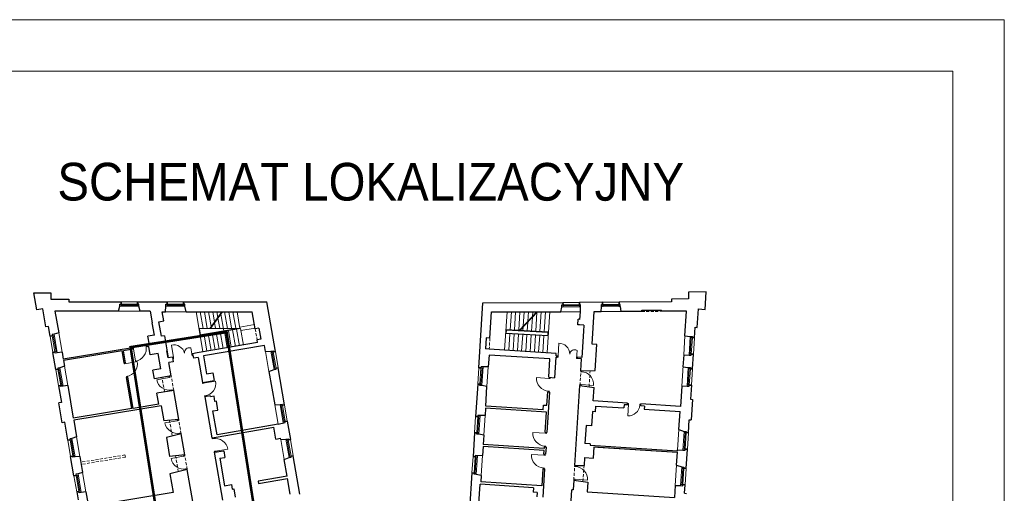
# Model space of a CAD drawing. Header units: millimetres. Extents: x 6904000 to 7075021, y 297772 to 407623.
# Tile 61 of 91: x 7027749 to 7031101, y 325859 to 327472. Entities that reach past the tile are written whole.
import ezdxf

# ---------------------------------------------------------------- set-up
doc = ezdxf.new("R2010")
doc.units = ezdxf.units.MM
doc.linetypes.add('MCS - 2 piętro - koncepcja (2026.04.17)_do wysłania$0$DASHED', pattern=[19.05, 12.7, -6.35])
for name, color, linetype, lineweight in [('MCS - 2 piętro - koncepcja (2026.04.17)_do wysłania$0$Drzwi i okna', 8, 'Continuous', 9), ('MCS - 2 piętro - koncepcja (2026.04.17)_do wysłania$0$Opis', 8, 'Continuous', 9), ('MCS - 2 piętro - koncepcja (2026.04.17)_do wysłania$0$Przekrojowa', 8, 'Continuous', 25), ('MCS - 2 piętro - koncepcja (2026.04.17)_do wysłania$0$Ramka', 8, 'Continuous', 9), ('MCS - 2 piętro - koncepcja (2026.04.17)_do wysłania$0$S3_obrys zakresu', 8, 'Continuous', 5), ('MCS - 2 piętro - koncepcja (2026.04.17)_do wysłania$0$Widokowa', 8, 'Continuous', 9)]:
    doc.layers.add(name, color=color, linetype=linetype, lineweight=lineweight)
doc.layers.add('MCS - 2 piętro - koncepcja (2026.04.17)_do wysłania$0$Obrys powierzchni', color=8, linetype='Continuous', lineweight=9, plot=False)
doc.styles.add('MCS - 2 piętro - koncepcja (2026.04.17)_do wysłania$0$ARIELCE', font='arial.ttf', dxfattribs={"width": 0.9})

# ---------------------------------------------------------------- blocks, each defined once
blk = doc.blocks.new('MCS - 2 piętro - koncepcja (2026.04.17)_do wysłania$0$zw$2918')
at = {"layer": 'MCS - 2 piętro - koncepcja (2026.04.17)_do wysłania$0$Drzwi i okna', "color": 0}
for p, q in [((677.6, -373.9), (670.5, -375.1)), ((671.9, -383), (678.9, -381.8)), ((679, -382.8), (677.6, -373.9)), ((678.9, -381.8), (692.5, -466.2)), ((763.4, -360), (769.2, -359.1)), ((764.8, -368.9), (763.4, -360)), ((764.7, -367.9), (770.3, -367)), ((950.2, -441.6), (936.3, -357.3)), ((1076.8, -429.8), (1067.9, -376)), ((3569.7, -430.1), (3574.6, -344.7)), ((3695.7, -447.3), (3698.8, -392.9)), ((620.3, -484.1), (704.4, -468.5)), ((950.2, -441.6), (943.7, -442.7)), ((951.7, -450.5), (945.2, -451.6)), ((950.2, -441.6), (951.7, -450.5)), ((1075.3, -420.9), (1081.8, -419.8)), ((1075.3, -420.9), (1076.8, -429.8)), ((1076.8, -429.8), (1083.3, -428.7)), ((3569.1, -439.1), (3562.6, -438.7)), ((3569.7, -430.1), (3563.1, -429.7)), ((3569.7, -430.1), (3569.1, -439.1)), ((3696.2, -438.3), (3695.7, -447.3)), ((3695.7, -447.3), (3702.3, -447.7)), ((3696.2, -438.3), (3702.8, -438.7)), ((615.9, -484.8), (614.8, -478.3)), ((624.8, -483.3), (615.9, -484.8)), ((623.8, -483.5), (622.7, -477)), ((3723.9, -538.3), (3724.4, -531.7)), ((3731.9, -538.8), (3732.4, -531.6)), ((639.5, -569), (630.7, -570.5)), ((630.7, -570.5), (631.8, -576.8)), ((639.7, -575.5), (638.6, -569.1)), ((920.3, -577.2), (836.2, -592.7)), ((919, -570.3), (920.3, -577.2)), ((919.3, -577.4), (928.1, -575.7)), ((928.1, -575.7), (926.8, -568.6)), ((1153.2, -616.9), (1237.4, -602)), ((3507.5, -583.5), (3422.1, -578)), ((3506.5, -583.4), (3515.4, -584)), ((3507.9, -576.5), (3507.5, -583.5)), ((3515.4, -584), (3515.9, -576.8)), ((3732.9, -538.9), (3723.9, -538.3)), ((3731.9, -538.8), (3731.9, -538.8)), ((935, -662.8), (943.9, -661.2)), ((936, -662.7), (937, -668.3)), ((943.9, -661.2), (944.9, -667)), ((1148.8, -617.6), (1147.7, -611.1)), ((1157.7, -616.2), (1148.8, -617.6)), ((1156.7, -616.3), (1155.6, -609.8)), ((3500.9, -670.1), (3509.9, -670.7)), ((3501.9, -670.2), (3501.5, -676.2)), ((3718.3, -625), (3717.9, -631.5)), ((3727.3, -625.6), (3718.3, -625)), ((3725.9, -632.7), (3726.3, -625.6)), ((3726.3, -625.6), (3811.7, -631)), ((1171.8, -701.9), (1162.9, -703.4)), ((1162.9, -703.4), (1164, -709.8)), ((1171.8, -708.5), (1170.8, -702.1)), ((3509.9, -670.7), (3509.5, -676.4)), ((4042.2, -762.9), (4048.6, -763.3)), ((4049.1, -755.3), (4042.6, -754.9)), ((4048.9, -758.8), (4044, -838.7)), ((4048.6, -764.3), (4049.1, -755.3)), ((4125.3, -769), (4125.9, -760)), ((4125.4, -768), (4132, -768.4)), ((4125.9, -760), (4132.5, -760.4)), ((975.4, -865.1), (976.6, -872)), ((975.6, -872.2), (984.5, -870.6)), ((984.5, -870.6), (983.2, -863.5)), ((976.6, -872), (892.5, -887.5)), ((991.4, -957.7), (1000.2, -956.1)), ((992.3, -957.5), (993.4, -963.1)), ((1000.2, -956.1), (1001.3, -961.8)), ((1214.4, -995), (1213.3, -988.5)), ((1223.3, -993.5), (1214.4, -995)), ((1222.3, -993.7), (1221.2, -987.2)), ((3483.3, -957.6), (3398, -952.1)), ((3482.3, -957.6), (3491.3, -958.1)), ((3483.8, -950.6), (3483.3, -957.6)), ((3491.3, -958.1), (3491.8, -950.9)), ((1236.4, -1079.4), (1320.8, -1065.5)), ((3476.7, -1044.3), (3485.7, -1044.9)), ((3477.7, -1044.3), (3477.3, -1050.3)), ((3485.7, -1044.9), (3485.3, -1050.6)), ((1018.1, -1114.5), (934, -1130)), ((1016.6, -1106.5), (1018.1, -1114.5)), ((1017.1, -1114.7), (1026, -1113.1)), ((1026, -1113.1), (1024.7, -1106)), ((1237.4, -1079.3), (1228.5, -1080.7)), ((1228.5, -1080.7), (1229.6, -1087.1)), ((1237.5, -1085.8), (1236.4, -1079.4)), ((3473.5, -1107.4), (3388.1, -1101.9)), ((3472.5, -1107.3), (3481.4, -1107.9)), ((3473.9, -1100.4), (3473.5, -1107.4)), ((3481.4, -1107.9), (3481.9, -1100.7)), ((1032.8, -1200.2), (1041.7, -1198.5)), ((1033.8, -1200), (1035, -1206.3)), ((1041.7, -1198.5), (1042.8, -1204.4)), ((3466.9, -1194), (3475.9, -1194.6)), ((3467.9, -1194.1), (3467.5, -1200.1)), ((3475.9, -1194.6), (3475.5, -1200.3)), ((3682.3, -1184), (3682.7, -1177.4)), ((3691.2, -1184.6), (3682.3, -1184)), ((3690.2, -1184.5), (3690.7, -1177.3)), ((3690.2, -1184.5), (3690.2, -1184.5)), ((3676.7, -1270.7), (3676.3, -1277.2)), ((3685.7, -1271.3), (3676.7, -1270.7)), ((3684.2, -1278.3), (3684.7, -1271.2)), ((3684.7, -1271.2), (3770, -1276.7))]:
    blk.add_line(p, q, dxfattribs=at)
for centre, radius, start, end in [((755.5, -366), 78.2, 187.54604, 190.84461), ((621.9, -492.7), 78.2, 278.14381, 281.44237), ((937.8, -653.4), 78.2, 98.76806, 102.06662), ((3505.8, -661.7), 78.2, 84.66809, 87.96665), ((1154.7, -625.5), 78.2, 277.70821, 281.00678), ((4047.9, -761), 77.8, 267.11022, 356.48427), ((4126.8, -764.7), 78.2, 174.84304, 178.1416), ((994.1, -948.3), 78.2, 98.76806, 102.06662), ((3481.7, -1035.8), 78.2, 84.66809, 87.96665), ((1035.6, -1190.7), 78.2, 98.76806, 102.06662), ((1220.4, -1002.9), 78.2, 277.70821, 281.00678), ((3471.9, -1185.6), 78.2, 84.66809, 87.96665)]:
    blk.add_arc(centre, radius, start, end, dxfattribs=at)
at = {"layer": 'MCS - 2 piętro - koncepcja (2026.04.17)_do wysłania$0$Drzwi i okna', "color": 0, "ltscale": 1.6}
for centre, radius, start, end in [((678.9, -380.6), 86.7, 279.07093, 10.68155), ((954.4, -427), 72.1, 11.91883, 104.55665), ((1059.5, -409.7), 34.7, 75.93657, 184.12913), ((3576.9, -416.8), 72.1, 359.21413, 91.85195), ((3682.4, -422.3), 33.7, 60.73539, 172.28706), ((619.1, -484.5), 86.7, 278.99845, 10.60907), ((921.5, -577.1), 86.7, 190.29295, 281.90356), ((1152, -617.3), 86.7, 278.56286, 10.17348), ((3508.7, -583.7), 86.7, 176.19298, 267.80359), ((3725.1, -625.3), 86.7, 356.20358, 87.81419), ((977.9, -872), 86.7, 190.29295, 281.90356), ((1235.2, -1079.4), 86.7, 9.2331, 100.84372), ((3484.5, -957.9), 86.7, 176.19298, 267.80359), ((1019.4, -1114.5), 86.7, 190.29295, 281.90356), ((3474.7, -1107.6), 86.7, 176.19298, 267.80359), ((3683.4, -1271), 86.7, 356.20358, 87.81419)]:
    blk.add_arc(centre, radius, start, end, dxfattribs=at)
at = {"layer": 'MCS - 2 piętro - koncepcja (2026.04.17)_do wysłania$0$Przekrojowa', "color": 0, "ltscale": 1.6}
for p, q in [((20.1, -117.3), (0, 0)), ((0, 0), (115, 0)), ((115, 0), (115, -45)), ((4577.8, 6.7), (4456.8, 3.7)), ((4456.8, 3.7), (4456.8, -41.3)), ((4570.1, -113.3), (4577.8, 6.7)), ((115, -45), (239, -45)), ((239, -45), (239, -63)), ((239, -63), (594, -63)), ((706, -63), (907, -63)), ((1019, -63), (1586.8, -63)), ((1644.6, -401), (1586.8, -63)), ((3872.8, -65.6), (3714.8, -66.8)), ((4340.8, -62.1), (3984.8, -64.7)), ((4456.8, -41.3), (4340.8, -44.1)), ((4340.8, -44.1), (4340.8, -62.1)), ((60.2, -110.4), (20.1, -117.3)), ((81.1, -232.8), (60.2, -110.4)), ((575.7, -125), (143.8, -125)), ((143.8, -125), (169.2, -273.1)), ((575.7, -125), (586.2, -92.8)), ((724.3, -125), (713.8, -92.8)), ((792.8, -125), (724.3, -125)), ((792.8, -125), (806.6, -205.4)), ((884.5, -192.1), (873.9, -129.9)), ((873.9, -129.9), (896.4, -129.9)), ((896.4, -129.9), (899.2, -92.8)), ((1038.1, -129.9), (1026.8, -92.8)), ((1038.1, -129.9), (1048.7, -129.9)), ((1048.7, -129.9), (1487.3, -129.9)), ((1506.9, -246.1), (1487.3, -129.9)), ((3029.2, -511.4), (3057.8, -68.3)), ((3057.8, -68.3), (3602.8, -67.7)), ((3105.4, -308.9), (3116.9, -130)), ((3116.9, -130), (3587.4, -129.3)), ((3587.4, -129.3), (3595.3, -97.5)), ((3718.4, -181.8), (3721.8, -129.5)), ((3801.1, -351.3), (3815.6, -127.2)), ((3815.6, -127.2), (3861.6, -127.2)), ((3861.6, -127.2), (3865.2, -95.4)), ((3999.3, -127.1), (3993.3, -94.3)), ((4139.3, -127), (3999.3, -127.1)), ((4139.3, -118.9), (4274.3, -118.8)), ((4139.3, -127), (4139.3, -118.9)), ((4274.3, -126.9), (4274.3, -118.8)), ((4443.9, -126.8), (4274.3, -126.9)), ((4433.2, -292.7), (4443.9, -126.8)), ((4517.1, -236.2), (4525.2, -110.4)), ((4525.2, -110.4), (4570.1, -113.3)), ((852, -197.7), (884.5, -192.1)), ((868.8, -296.3), (852, -197.7)), ((3703, -217.9), (3705.4, -181)), ((3718.4, -181.8), (3705.4, -181)), ((98.9, -229.8), (81.1, -232.8)), ((110.2, -295.8), (98.9, -229.8)), ((820.8, -288.6), (806.6, -205.4)), ((1531.7, -241.8), (1506.9, -246.1)), ((1531.7, -241.8), (1544.4, -315.9)), ((3716, -218.7), (3703, -217.9)), ((3744.4, -220.6), (3716, -218.7)), ((3741.8, -260.9), (3730.3, -440.5)), ((3744.4, -220.6), (3741.8, -260.9)), ((4498.5, -307.1), (4503.1, -235.3)), ((4503.1, -235.3), (4517.1, -236.2)), ((169.2, -273.1), (138.2, -283.2)), ((820.8, -288.6), (776, -296.3)), ((786.2, -356.1), (776, -296.3)), ((888.5, -292.9), (868.8, -296.3)), ((888.5, -292.9), (914.4, -444.3)), ((1544.4, -315.9), (1519.4, -320.2)), ((1522.7, -340.3), (1519.4, -320.2)), ((3080.4, -307.2), (3075.6, -382.1)), ((3105.4, -308.9), (3080.4, -307.2)), ((4433.2, -292.7), (4469.3, -297.5)), ((670.5, -375.1), (199.8, -452.3)), ((600.2, -397), (201.5, -462.3)), ((614.1, -478.4), (600.2, -397)), ((672.2, -385.2), (610.1, -395.3)), ((624, -476.8), (610.1, -395.3)), ((670.5, -375.1), (672.2, -385.2)), ((786.2, -356.1), (769.2, -358.9)), ((769.2, -358.9), (770.9, -369)), ((782.8, -367), (770.9, -369)), ((792.5, -424.2), (782.8, -367)), ((914.4, -444.3), (906.1, -395.8)), ((1231.6, -390.1), (1112.7, -410.4)), ((1570.5, -359.3), (1154.5, -430.4)), ((1522.7, -340.3), (1231.6, -390.1)), ((1577.8, -400.7), (1570.5, -359.3)), ((1577.8, -400.7), (1613.9, -398.4)), ((3100.5, -383.7), (3075.6, -382.1)), ((3556.6, -413.2), (3100.5, -383.7)), ((3833.1, -353.4), (3801.1, -351.3)), ((3821.6, -530.6), (3833.1, -353.4)), ((149.1, -523.5), (129, -406.2)), ((191.8, -405.2), (159.6, -408.7)), ((191.8, -405.2), (199.8, -452.3)), ((201.5, -462.3), (208.1, -500.8)), ((846.8, -414.9), (792.5, -424.2)), ((864.5, -518.4), (846.8, -414.9)), ((943.1, -439.4), (914.4, -444.3)), ((943.1, -439.4), (948.3, -470)), ((1112.7, -410.4), (1081.1, -415.8)), ((1081.1, -415.8), (1086.3, -446.4)), ((1117.9, -441), (1086.3, -446.4)), ((1117.9, -441), (1147.1, -611.2)), ((1154.5, -430.4), (1175.6, -553.6)), ((3099, -424.8), (3093.8, -504.8)), ((3514.1, -451.6), (3099, -424.8)), ((3506, -576.3), (3514.1, -451.6)), ((3555, -438.2), (3546, -578.9)), ((3555, -438.2), (3562.6, -438.7)), ((3555.6, -429.2), (3556.6, -413.2)), ((3555.6, -429.2), (3563.1, -429.7)), ((3562.6, -438.7), (3563.1, -429.7)), ((3702.3, -447.7), (3702.8, -438.7)), ((3729.7, -449.5), (3702.3, -447.7)), ((3730.3, -440.5), (3702.8, -438.7)), ((3724.4, -531.7), (3729.7, -449.5)), ((4424.8, -424.2), (4419.6, -504.3)), ((4424.8, -424), (4461.1, -424.7)), ((4484.8, -518.7), (4491.3, -418.9)), ((208.1, -500.8), (177.1, -510.9)), ((624, -476.8), (614.1, -478.4)), ((864.5, -518.4), (810.2, -527.7)), ((820.4, -586.8), (810.2, -527.7)), ((948.3, -470), (919.7, -474.9)), ((935.4, -567.2), (919.7, -474.9)), ((1600.9, -536.9), (1635.4, -524.1)), ((1706.6, -763.8), (1663.4, -511.4)), ((3093.8, -504.8), (3059.4, -505.5)), ((3724.4, -531.7), (3821.6, -530.6)), ((4419.6, -504.3), (4455.6, -509)), ((640.8, -575.3), (631, -576.9)), ((667.3, -789.3), (631, -576.9)), ((677.2, -787.7), (640.8, -575.3)), ((935.4, -567.2), (820.4, -586.8)), ((1147.1, -611.2), (1227.3, -597.5)), ((1175.6, -553.6), (1218.5, -546.3)), ((1218.5, -546.3), (1227.3, -597.5)), ((1600.9, -536.9), (1639.6, -763.5)), ((3506, -576.3), (3546, -578.9)), ((168, -633.9), (187.4, -747.3)), ((230.7, -632.9), (198.5, -636.4)), ((230.7, -632.9), (268.6, -854.6)), ((952.3, -665.7), (837.2, -685.4)), ((986, -863), (952.3, -665.7)), ((3022, -623.1), (3007.9, -842.7)), ((3085.1, -640), (3051.2, -632.8)), ((3076.5, -772.1), (3085.1, -640)), ((3682.7, -1177.4), (3717.9, -631.5)), ((3717.9, -631.5), (3814.2, -645.2)), ((3808.4, -736.6), (3814.2, -645.2)), ((4411.1, -635.7), (4402.1, -774.6)), ((4411.1, -635.5), (4447.4, -636.3)), ((4477.6, -630.5), (4471.4, -726.3)), ((849.8, -759.3), (837.2, -685.4)), ((1201.3, -703.4), (1164, -709.8)), ((1164, -709.8), (1211.7, -988.7)), ((1202.4, -709.9), (1201.3, -703.4)), ((1226.8, -705.7), (1202.4, -709.9)), ((1232.8, -740.6), (1226.8, -705.7)), ((3493.7, -766.9), (3499.6, -676.1)), ((3511.6, -676.9), (3493.9, -951.3)), ((3499.6, -676.1), (3511.6, -676.9)), ((4042.9, -751.6), (3808.4, -736.6)), ((4471.4, -726.3), (4485.4, -727.2)), ((4485.4, -727.2), (4476.4, -866.3)), ((187.4, -747.3), (169.6, -750.3)), ((192.7, -885.4), (169.6, -750.3)), ((667.3, -789.3), (268.6, -854.6)), ((867.8, -770.8), (271, -868.7)), ((849.8, -759.3), (677.2, -787.7)), ((867.8, -770.8), (885.2, -872.3)), ((1219.4, -804.8), (1253, -799.1)), ((1242.7, -738.9), (1232.8, -740.6)), ((1253, -799.1), (1242.7, -738.9)), ((1639.6, -763.5), (1676, -761.1)), ((3075.6, -786), (3072.4, -836.1)), ((3490.8, -812.8), (3075.6, -786)), ((3468.7, -797.4), (3076.5, -772.1)), ((3468.7, -797.4), (3470.8, -765.5)), ((3470.8, -765.5), (3493.7, -766.9)), ((3824.1, -772.7), (3821.6, -810.6)), ((3824.1, -772.7), (4017.7, -785.1)), ((4019.1, -763.1), (4017.7, -785.1)), ((4042, -764.6), (4019.1, -763.1)), ((4042, -764.6), (4042.9, -751.6)), ((4131.9, -770.3), (4132.7, -757.4)), ((4156.8, -771.9), (4131.9, -770.3)), ((4156.8, -771.9), (4131.9, -770.3)), ((4402.1, -774.6), (4132.7, -757.4)), ((4156.8, -771.9), (4155.4, -793.9)), ((4155.4, -793.9), (4399.9, -809.5)), ((271, -868.7), (290.5, -982.8)), ((986, -863), (885.2, -872.3)), ((1182.4, -817.2), (1182.4, -817.2)), ((1247.4, -967.4), (1219.4, -804.8)), ((3072.4, -836.1), (3038.1, -836.8)), ((3481.9, -950.6), (3490.8, -812.8)), ((3802.7, -809.4), (3796.4, -907.2)), ((3821.6, -810.6), (3802.7, -809.4)), ((4392, -931.6), (4399.9, -809.5)), ((4456.7, -954.2), (4462.5, -865.4)), ((4462.5, -865.4), (4476.4, -866.3)), ((210.4, -882.3), (192.7, -885.4)), ((231.5, -1005.5), (210.4, -882.3)), ((1242.1, -983.5), (1633.1, -916.7)), ((1663.3, -896.3), (1247.4, -967.4)), ((1646.8, -996.7), (1633.1, -916.7)), ((1725.5, -874.2), (1747, -1000.4)), ((3760.4, -904.9), (3752.6, -1026.6)), ((3796.4, -907.2), (3760.4, -904.9)), ((4392, -931.6), (4427.5, -944.6)), ((290.5, -982.8), (259.5, -992.9)), ((1002.9, -961.6), (902.6, -986)), ((902.6, -986), (924.6, -1115)), ((1027.5, -1105.5), (1002.9, -961.6)), ((1211.7, -988.7), (1242.1, -983.5)), ((1646.8, -996.7), (1679.4, -991.1)), ((1681, -1001), (1679.4, -991.1)), ((1681, -1001), (1716.4, -997.7)), ((3000.7, -954.5), (2990.2, -1116.1)), ((3063.7, -971.3), (3029.9, -964.1)), ((3063.7, -971.3), (3059.7, -1033.5)), ((3481.9, -950.6), (3493.9, -951.3)), ((3058.8, -1047.5), (3054.8, -1109.5)), ((3473.9, -1074.3), (3058.8, -1047.5)), ((3474.8, -1060.3), (3059.7, -1033.5)), ((3475.5, -1050.3), (3474.8, -1060.3)), ((3475.5, -1050.3), (3487.4, -1051.1)), ((3487.4, -1051.1), (3484.2, -1101)), ((3788.5, -1028.9), (3752.6, -1026.6)), ((3788.5, -1028.9), (3787.9, -1038.9)), ((3787.9, -1038.9), (4382.6, -1077)), ((3811.2, -1127.4), (3816.2, -1050.6)), ((3816.2, -1050.6), (4382, -1087.1)), ((3816.2, -1050.6), (4382, -1087.1)), ((3841.1, -1052.2), (4382, -1087.1)), ((3841.1, -1052.2), (4382, -1087.1)), ((4382.6, -1077), (4383, -1071.3)), ((4383, -1071.1), (4419.3, -1071.8)), ((4441.1, -1196.7), (4449.5, -1066)), ((272.8, -1247), (250.4, -1115.9)), ((313.1, -1114.9), (280.9, -1118.4)), ((313.1, -1114.9), (331.8, -1224.3)), ((1027.5, -1105.5), (924.6, -1115)), ((1228.6, -1087.3), (1259, -1082.1)), ((1228.6, -1087.3), (1248.8, -1083.8)), ((1228.6, -1087.3), (1284.5, -1413.5)), ((1259, -1082.1), (1293.5, -1076.2)), ((1266.8, -1127.4), (1301.3, -1121.5)), ((1266.8, -1127.4), (1298.9, -1314.7)), ((1293.5, -1076.2), (1301.3, -1121.5)), ((1704.1, -1135.7), (1737.9, -1123.4)), ((1723.7, -1250.3), (1704.1, -1135.7)), ((1810.6, -1372), (1765.9, -1110.8)), ((3054.8, -1109.5), (3020.4, -1110.3)), ((3472.2, -1100.2), (3473.9, -1074.3)), ((3472.2, -1100.2), (3484.2, -1101)), ((3749.3, -1123.4), (3745.9, -1176.6)), ((3749.3, -1123.4), (3811.2, -1127.4)), ((4376.4, -1174.1), (4382, -1087.1)), ((328.7, -1206.3), (331.8, -1224.3)), ((1044.3, -1204), (926.5, -1232.8)), ((1088.2, -1460.3), (1044.3, -1204)), ((3465.8, -1200), (3458.3, -1315.8)), ((3477.8, -1200.8), (3465.4, -1393.4)), ((3465.8, -1200), (3477.8, -1200.8)), ((3682.7, -1177.4), (3745.9, -1176.6)), ((4376.4, -1174.1), (4411.9, -1187.1)), ((331.8, -1224.3), (300.8, -1234.4)), ((926.5, -1232.8), (948.4, -1361.1)), ((1723.7, -1250.3), (1526.9, -1284)), ((1529.3, -1298.8), (1726.2, -1265.1)), ((1744.4, -1371.7), (1726.2, -1265.1)), ((2983, -1227.9), (2966.9, -1477.4)), ((3046.1, -1244.7), (3012.2, -1237.6)), ((3046.1, -1244.7), (3043.2, -1289)), ((1298.9, -1314.7), (1345.2, -1306.8)), ((1345.2, -1306.8), (1350.6, -1338.3)), ((1350.6, -1338.3), (1360.5, -1336.6)), ((1360.5, -1336.6), (1370.3, -1393.8)), ((1526.9, -1284), (1529.3, -1298.8)), ((3028.5, -1470.8), (3039.3, -1304.8)), ((3401.4, -1328.2), (3039.3, -1304.8)), ((3458.3, -1315.8), (3043.2, -1289)), ((3401.4, -1328.2), (3399.5, -1358.1)), ((3676.3, -1277.2), (3672, -1343)), ((3676.3, -1277.2), (3771.6, -1290.7)), ((3771.6, -1290.7), (3767.4, -1356)), ((4367.4, -1313.8), (4362.2, -1394.4)), ((4367.4, -1313.6), (4403.7, -1314.3)), ((4430.1, -1366.4), (4433.9, -1308.5)), ((291.7, -1357.4), (300.8, -1410.7)), ((354.4, -1356.4), (322.2, -1359.9)), ((354.4, -1356.4), (371.4, -1455.7)), ((948.4, -1361.1), (371.4, -1455.7)), ((3427.4, -1359.9), (3399.5, -1358.1)), ((3427.4, -1359.9), (3425.5, -1389.8)), ((3658.2, -1417.3), (3663, -1342.5)), ((3672, -1343), (3663, -1342.5)), ((3767.4, -1356), (4362.2, -1394.4)), ((4430.1, -1366.4), (4444.1, -1367.3))]:
    blk.add_line(p, q, dxfattribs=at)
at = {"layer": 'MCS - 2 piętro - koncepcja (2026.04.17)_do wysłania$0$Przekrojowa', "color": 0}
for p, q in [((594, -78), (594, -63)), ((594, -63), (594, -78)), ((706, -78), (706, -63)), ((706, -63), (706, -78)), ((907, -78), (907, -63)), ((907, -63), (907, -78)), ((1019, -78), (1019, -63)), ((1019, -63), (1019, -78)), ((3714.9, -81.8), (3714.8, -66.8)), ((3714.8, -66.8), (3714.9, -81.8)), ((3872.9, -80.6), (3872.8, -65.6)), ((3872.8, -65.6), (3872.9, -80.6)), ((3984.9, -79.7), (3984.8, -64.7)), ((3984.8, -64.7), (3984.9, -79.7)), ((586.2, -92.8), (586.2, -78)), ((586.2, -78), (594, -78)), ((713.8, -78), (706, -78)), ((713.8, -92.8), (713.8, -78)), ((899.2, -92.8), (899.2, -78)), ((899.2, -78), (907, -78)), ((1026.8, -78), (1019, -78)), ((1026.8, -92.8), (1026.8, -78)), ((3595.2, -82.7), (3603, -82.6)), ((3595.3, -97.5), (3595.2, -82.7)), ((3603, -82.6), (3602.8, -67.7)), ((3602.8, -67.7), (3603, -82.6)), ((3722.7, -81.7), (3714.9, -81.8)), ((3721.8, -129.6), (3722.7, -81.7)), ((3865.2, -95.4), (3865.1, -80.6)), ((3865.1, -80.6), (3872.9, -80.6)), ((3992.7, -79.7), (3984.9, -79.7)), ((3992.8, -94.5), (3992.7, -79.7)), ((124.9, -293.3), (110.2, -295.8)), ((110.2, -295.8), (124.9, -293.3)), ((138.2, -283.2), (123.6, -285.7)), ((123.6, -285.7), (124.9, -293.3)), ((4469.3, -297.5), (4484.1, -298.4)), ((4484.1, -298.4), (4483.6, -306.2)), ((4483.6, -306.2), (4498.5, -307.1)), ((4498.5, -307.1), (4483.6, -306.2)), ((1613.9, -398.4), (1628.5, -395.9)), ((1628.5, -395.9), (1629.8, -403.6)), ((1629.8, -403.6), (1644.6, -401)), ((1644.6, -401), (1629.8, -403.6)), ((143.8, -403.7), (129, -406.2)), ((129, -406.2), (143.8, -403.7)), ((145.1, -411.4), (143.8, -403.7)), ((159.7, -408.9), (145.1, -411.4)), ((4461.1, -424.7), (4475.8, -425.7)), ((4475.8, -425.7), (4476.3, -417.9)), ((4476.3, -417.9), (4491.3, -418.9)), ((4491.3, -418.9), (4476.3, -417.9)), ((163.8, -521), (149.1, -523.5)), ((149.1, -523.5), (163.8, -521)), ((177.1, -510.9), (162.5, -513.3)), ((162.5, -513.3), (163.8, -521)), ((1635.4, -524.1), (1650, -521.6)), ((1648.7, -513.9), (1663.4, -511.4)), ((1663.4, -511.4), (1648.7, -513.9)), ((1650, -521.6), (1648.7, -513.9)), ((3044.2, -512.3), (3029.2, -511.4)), ((3029.2, -511.4), (3044.2, -512.3)), ((3044.7, -504.6), (3044.2, -512.3)), ((3059.4, -505.5), (3044.7, -504.6)), ((4455.6, -509), (4470.4, -510)), ((4470.4, -510), (4469.9, -517.7)), ((4469.9, -517.7), (4484.8, -518.7)), ((4484.8, -518.7), (4469.9, -517.7)), ((182.7, -631.4), (168, -633.9)), ((168, -633.9), (182.7, -631.4)), ((184, -639.1), (182.7, -631.4)), ((198.6, -636.6), (184, -639.1)), ((3037, -624.1), (3022, -623.1)), ((3022, -623.1), (3037, -624.1)), ((3036.5, -631.9), (3037, -624.1)), ((3051.2, -632.8), (3036.5, -631.9)), ((4447.4, -636.3), (4462.2, -637.3)), ((4462.2, -637.3), (4462.7, -629.5)), ((4462.7, -629.5), (4477.6, -630.5)), ((4477.6, -630.5), (4462.7, -629.5)), ((1676, -761.1), (1690.5, -758.6)), ((1690.5, -758.6), (1691.9, -766.3)), ((1691.9, -766.3), (1706.6, -763.8)), ((1706.6, -763.8), (1691.9, -766.3)), ((3022.8, -843.6), (3007.9, -842.7)), ((3007.9, -842.7), (3022.8, -843.6)), ((3023.3, -835.9), (3022.8, -843.6)), ((3038.1, -836.8), (3023.3, -835.9)), ((1663.3, -896.3), (1712, -884.4)), ((1710.7, -876.7), (1725.5, -874.2)), ((1725.5, -874.2), (1710.7, -876.7)), ((1712, -884.4), (1710.7, -876.7)), ((246.2, -1003), (231.5, -1005.5)), ((231.5, -1005.5), (246.2, -1003)), ((259.5, -992.9), (244.9, -995.4)), ((244.9, -995.4), (246.2, -1003)), ((1716.4, -997.7), (1731, -995.2)), ((1731, -995.2), (1732.3, -1002.9)), ((1732.3, -1002.9), (1747, -1000.4)), ((1747, -1000.4), (1732.3, -1002.9)), ((3015.6, -955.4), (3000.7, -954.5)), ((3000.7, -954.5), (3015.6, -955.4)), ((3015.1, -963.2), (3015.6, -955.4)), ((3029.9, -964.1), (3015.1, -963.2)), ((4427.5, -944.6), (4442.3, -945.5)), ((4442.3, -945.5), (4441.8, -953.3)), ((4441.8, -953.3), (4456.7, -954.2)), ((4456.7, -954.2), (4441.8, -953.3)), ((4419.3, -1071.8), (4434.1, -1072.8)), ((4434.1, -1072.8), (4434.6, -1065)), ((4434.6, -1065), (4449.5, -1066)), ((4449.5, -1066), (4434.6, -1065)), ((265.1, -1113.4), (250.4, -1115.9)), ((250.4, -1115.9), (265.1, -1113.4)), ((266.4, -1121.1), (265.1, -1113.4)), ((281, -1118.6), (266.4, -1121.1)), ((1737.9, -1123.4), (1752.5, -1120.9)), ((1751.2, -1113.3), (1765.9, -1110.8)), ((1765.9, -1110.8), (1751.2, -1113.3)), ((1752.5, -1120.9), (1751.2, -1113.3)), ((3005.2, -1117.1), (2990.2, -1116.1)), ((2990.2, -1116.1), (3005.2, -1117.1)), ((3005.7, -1109.3), (3005.2, -1117.1)), ((3020.4, -1110.3), (3005.7, -1109.3)), ((4411.9, -1187.1), (4426.7, -1188)), ((4426.7, -1188), (4426.2, -1195.8)), ((4426.2, -1195.8), (4441.1, -1196.7)), ((4441.1, -1196.7), (4426.2, -1195.8)), ((287.5, -1244.5), (272.8, -1247)), ((272.8, -1247), (287.5, -1244.5)), ((300.8, -1234.4), (286.2, -1236.8)), ((286.2, -1236.8), (287.5, -1244.5)), ((2997.9, -1228.8), (2983, -1227.9)), ((2983, -1227.9), (2997.9, -1228.8)), ((2997.4, -1236.6), (2997.9, -1228.8)), ((3012.2, -1237.6), (2997.4, -1236.6)), ((4403.7, -1314.3), (4418.4, -1315.3)), ((4418.4, -1315.3), (4418.9, -1307.5)), ((4418.9, -1307.5), (4433.9, -1308.5)), ((4433.9, -1308.5), (4418.9, -1307.5)), ((306.4, -1354.9), (291.7, -1357.4)), ((291.7, -1357.4), (306.4, -1354.9)), ((307.7, -1362.6), (306.4, -1354.9)), ((322.3, -1360.1), (307.7, -1362.6))]:
    blk.add_line(p, q, dxfattribs=at)
at = {"layer": 'MCS - 2 piętro - koncepcja (2026.04.17)_do wysłania$0$Widokowa', "color": 0, "ltscale": 1.6}
for p, q in [((706, -63), (594, -63)), ((1019, -63), (907, -63)), ((3602.8, -67.7), (3714.8, -66.8)), ((3872.8, -65.6), (3984.8, -64.7)), ((724.3, -125), (575.7, -125)), ((1038.1, -129.9), (896.4, -129.9)), ((1104.1, -129.9), (1131.6, -290.7)), ((1132.5, -129.9), (1152, -243.5)), ((1160.9, -129.9), (1180.3, -243.2)), ((1189.3, -129.9), (1206.7, -231.2)), ((1198.1, -242.9), (1280.4, -129.9)), ((1202.6, -243.2), (1285, -129.9)), ((1217.7, -129.9), (1229.7, -199.6)), ((1246.2, -129.9), (1252.7, -168)), ((1270.2, -129.9), (1272.1, -141.3)), ((1298.6, -129.9), (1318.2, -244.7)), ((1327, -129.9), (1346, -241.4)), ((1355.4, -129.9), (1374.4, -241.1)), ((1383.8, -129.9), (1403.3, -244.3)), ((3205.3, -390.5), (3222.1, -129.8)), ((3243.2, -253), (3251.2, -129.8)), ((3272.2, -254.6), (3280.2, -129.7)), ((3301.2, -256.2), (3309.3, -129.7)), ((3305.2, -256.4), (3424.3, -129.5)), ((3309.4, -256.6), (3428.7, -129.5)), ((3332, -227.8), (3338.4, -129.7)), ((3363.2, -194.6), (3367.4, -129.6)), ((3394.5, -161.3), (3396.5, -129.6)), ((3417, -262.6), (3425.3, -133.1)), ((3445.9, -264.2), (3454.6, -129.5)), ((3474.9, -265.8), (3483.7, -129.5)), ((3494.8, -407.3), (3512.8, -129.4)), ((3587.4, -129.3), (3721.9, -129.2)), ((3861.6, -127.2), (3999.3, -127.1)), ((3861.6, -127.2), (3999.3, -127.1)), ((1253.6, -173.2), (1265.4, -242.3)), ((1273, -146.5), (1292.4, -260.2)), ((3359.1, -259.4), (3362.9, -199.6)), ((3388, -261), (3394.1, -166.3)), ((1123.6, -243.8), (1402.8, -240.8)), ((1124.1, -246.8), (1387.5, -243.9)), ((1134.1, -287.3), (1127.1, -246.8)), ((1387.5, -243.9), (1131.1, -287.8)), ((1407.6, -243.5), (1131.6, -290.7)), ((1207.6, -236.4), (1208.7, -242.9)), ((1230.6, -204.8), (1237, -242.6)), ((1269.6, -267.1), (1289, -380.3)), ((1297.2, -262.4), (1316.6, -375.6)), ((1324.8, -257.7), (1344.2, -370.8)), ((1352.4, -253), (1371.8, -366.1)), ((1380, -248.3), (1399.4, -361.4)), ((1401.5, -234.5), (1501.9, -217.7)), ((1407.6, -243.5), (1427, -356.7)), ((1410.2, -258.4), (1506.2, -242.4)), ((3214.3, -251.4), (3503.9, -267.4)), ((3215.8, -274.9), (3217.1, -254.5)), ((3217.1, -254.5), (3500.7, -270.2)), ((3330.1, -257.8), (3331.7, -232.8)), ((110.2, -295.8), (129, -406.2)), ((169.2, -273.1), (191.8, -405.2)), ((1131.6, -290.7), (1151, -403.9)), ((1159.2, -286), (1178.6, -399.2)), ((1186.8, -281.3), (1206.2, -394.4)), ((1214.4, -276.6), (1233.8, -389.7)), ((1242, -271.9), (1261.4, -385)), ((3212.6, -277.7), (3502.1, -293.8)), ((3215.8, -274.9), (3499.3, -290.6)), ((3234.2, -392.4), (3241.5, -279.4)), ((3263.2, -394.2), (3270.5, -281)), ((3292.1, -396.1), (3299.5, -282.6)), ((3321.1, -398), (3328.4, -284.2)), ((3350, -399.9), (3357.4, -285.8)), ((3378.9, -401.7), (3386.3, -287.4)), ((3407.9, -403.6), (3415.3, -289)), ((3436.8, -405.5), (3444.2, -290.6)), ((3465.8, -407.3), (3473.2, -292.2)), ((3499.3, -290.6), (3500.7, -270.2)), ((4424.8, -424.2), (4433.2, -292.7)), ((4491.3, -418.9), (4498.5, -307.1)), ((1600.9, -536.9), (1577.8, -400.7)), ((1663.4, -511.4), (1644.6, -401)), ((149.1, -523.5), (168, -633.9)), ((208.1, -500.8), (230.7, -632.9)), ((3029.2, -511.4), (3022, -623.1)), ((3093.8, -504.8), (3085.1, -640)), ((4411.1, -635.7), (4420.1, -496)), ((4477.6, -630.5), (4484.8, -518.7)), ((1662.4, -896.5), (1639.6, -763.5)), ((1725.5, -874.2), (1706.6, -763.8)), ((3007.9, -842.7), (3000.7, -954.5)), ((3072.4, -836.1), (3063.7, -971.3)), ((4383, -1071.3), (4392, -931.6)), ((231.5, -1005.5), (250.4, -1115.9)), ((290.5, -982.8), (313.1, -1114.9)), ((1704.1, -1135.7), (1680.9, -1000.1)), ((1765.9, -1110.8), (1747, -1000.4)), ((4449.5, -1066), (4456.7, -954.2)), ((2990.2, -1116.1), (2983, -1227.9)), ((3054.8, -1109.5), (3046.1, -1244.7)), ((4367.4, -1313.8), (4376.4, -1174.1)), ((4433.9, -1308.5), (4441.1, -1196.7)), ((272.8, -1247), (291.7, -1357.4)), ((331.8, -1224.3), (354.4, -1356.4))]:
    blk.add_line(p, q, dxfattribs=at)
at = {"layer": 'MCS - 2 piętro - koncepcja (2026.04.17)_do wysłania$0$Widokowa', "color": 0}
for p, q in [((586.2, -92.8), (713.8, -92.8)), ((593.8, -78), (706, -78)), ((594, -78), (594, -92.8)), ((594, -85.4), (706, -85.4)), ((706, -78), (706, -92.8)), ((899.2, -92.8), (1026.8, -92.8)), ((906.8, -78), (1019, -78)), ((907, -78), (907, -92.8)), ((907, -85.4), (1019, -85.4)), ((1019, -78), (1019, -92.8)), ((3722.4, -96.5), (3595.3, -97.5)), ((3715.2, -81.8), (3603, -82.6)), ((3603, -82.6), (3603.1, -97.4)), ((3715, -89.2), (3603, -90)), ((3714.9, -81.8), (3715.1, -96.6)), ((3992.8, -94.5), (3865.2, -95.4)), ((3985.1, -79.7), (3872.9, -80.6)), ((3872.9, -80.6), (3873, -95.4)), ((3985, -87.1), (3873, -88)), ((3984.9, -79.7), (3985, -94.5)), ((124.9, -293.3), (139.5, -290.8)), ((143.8, -403.9), (124.9, -293.3)), ((151.1, -402.5), (132.2, -292.1)), ((159.7, -408.9), (138.2, -283.2)), ((4469.3, -297.5), (4461.1, -424.7)), ((4483.6, -306.2), (4468.8, -305.2)), ((4476.2, -305.7), (4469, -417.5)), ((4483.6, -305.9), (4476.3, -417.9)), ((143.8, -403.7), (158.4, -401.2)), ((1613.9, -398.4), (1635.4, -524.1)), ((1629.8, -403.6), (1615.2, -406)), ((1622.5, -404.8), (1641.4, -515.2)), ((1629.8, -403.3), (1648.7, -513.9)), ((4476.3, -417.9), (4461.6, -417)), ((163.8, -521), (178.4, -518.5)), ((182.7, -631.6), (163.8, -521)), ((190, -630.2), (171.1, -519.8)), ((198.6, -636.6), (177.1, -510.9)), ((1648.7, -513.9), (1634.1, -516.4)), ((3036.9, -624.3), (3044.2, -512.3)), ((3044.2, -512.3), (3058.9, -513.3)), ((3044.3, -624.6), (3051.6, -512.8)), ((3051.2, -632.8), (3059.4, -505.5)), ((4455.6, -509), (4447.4, -636.3)), ((4469.9, -517.7), (4455.1, -516.8)), ((4462.5, -517.3), (4455.3, -629)), ((4469.9, -517.5), (4462.7, -629.5)), ((182.7, -631.4), (197.3, -628.9)), ((3037, -624.1), (3051.7, -625.1)), ((4462.7, -629.5), (4447.9, -628.5)), ((1676, -761.1), (1697.5, -886.9)), ((1691.9, -766.3), (1677.3, -768.8)), ((1684.6, -767.5), (1703.4, -877.9)), ((1691.8, -766.1), (1710.7, -876.7)), ((3015.6, -955.6), (3022.8, -843.6)), ((3022.8, -843.6), (3037.6, -844.6)), ((3023, -955.9), (3030.2, -844.1)), ((3029.9, -964.1), (3038.1, -836.8)), ((1710.7, -876.7), (1696.1, -879.2)), ((246.2, -1003), (260.8, -1000.5)), ((265.2, -1113.6), (246.2, -1003)), ((272.4, -1112.2), (253.5, -1001.8)), ((281, -1118.6), (259.5, -992.9)), ((1716.4, -997.7), (1737.9, -1123.4)), ((1732.3, -1002.9), (1717.7, -1005.4)), ((1725, -1004.1), (1743.9, -1114.5)), ((1732.3, -1002.6), (1751.2, -1113.3)), ((3015.6, -955.4), (3030.4, -956.4)), ((4427.5, -944.6), (4419.3, -1071.8)), ((4441.8, -953.3), (4427, -952.3)), ((4434.4, -952.8), (4427.2, -1064.6)), ((4441.8, -953.1), (4434.6, -1065)), ((4434.6, -1065), (4419.8, -1064.1)), ((265.1, -1113.4), (279.7, -1110.9)), ((1751.2, -1113.3), (1736.6, -1115.8)), ((2997.9, -1229.1), (3005.2, -1117.1)), ((3005.2, -1117.1), (3019.9, -1118)), ((3005.3, -1229.3), (3012.5, -1117.6)), ((3012.2, -1237.6), (3020.4, -1110.3)), ((4411.9, -1187.1), (4403.7, -1314.3)), ((4426.2, -1195.8), (4411.4, -1194.8)), ((4418.8, -1195.3), (4411.6, -1307.1)), ((4426.2, -1195.5), (4418.9, -1307.5)), ((287.5, -1244.5), (302.1, -1242)), ((306.5, -1355.1), (287.5, -1244.5)), ((313.7, -1353.7), (294.8, -1243.3)), ((322.3, -1360.1), (300.8, -1234.4)), ((2997.9, -1228.8), (3012.7, -1229.8)), ((4418.9, -1307.5), (4404.2, -1306.6)), ((306.4, -1354.9), (321, -1352.4))]:
    blk.add_line(p, q, dxfattribs=at)
at = {"layer": 'MCS - 2 piętro - koncepcja (2026.04.17)_do wysłania$0$Widokowa', "color": 0, "linetype": 'MCS - 2 piętro - koncepcja (2026.04.17)_do wysłania$0$DASHED', "ltscale": 1.6}
for p, q in [((4139.3, -127), (4274.3, -126.9)), ((1506.9, -246.1), (1519.4, -320.2)), ((3105.4, -308.9), (3100.5, -383.7)), ((3717.9, -631.5), (3724.4, -531.7)), ((3780.5, -640.4), (3787.6, -531)), ((890.3, -675.7), (871.9, -578)), ((952.3, -665.7), (935.4, -567.2)), ((941.8, -976.5), (923.4, -868.8)), ((1002.9, -961.6), (986, -863)), ((620.2, -1105.5), (319.9, -1154.8)), ((622.8, -1120.3), (322.5, -1169.5)), ((620.2, -1105.5), (622.8, -1120.3)), ((983.2, -1218.9), (964.8, -1111.3)), ((1044.3, -1204), (1027.5, -1105.5)), ((3676.3, -1277.2), (3682.7, -1177.4)), ((3738.8, -1286.1), (3745.9, -1176.6))]:
    blk.add_line(p, q, dxfattribs=at)

msp = doc.modelspace()

# ---------------------------------------------------------------- linework, layer by layer
at = {"layer": 'MCS - 2 piętro - koncepcja (2026.04.17)_do wysłania$0$Obrys powierzchni', "ltscale": 1.6}
for points in [[(7010101.5, 327472.4), (7031101.5, 327472.4), (7031101.5, 297772.4), (7010101.5, 297772.4)], [(7010276.5, 327297.4), (7030926.5, 327297.4), (7030926.5, 297947.4), (7010276.5, 297947.4)]]:
    msp.add_lwpolyline(points, close=True, dxfattribs=at)
at = {"layer": 'MCS - 2 piętro - koncepcja (2026.04.17)_do wysłania$0$S3_obrys zakresu', "color": 1, "ltscale": 1.6, "true_color": 0xff0000, "const_width": 8.77}
msp.add_lwpolyline([(7028126.9, 326357), (7028453.5, 326408.3), (7028670.5, 325026.1), (7028343.9, 324974.8)], close=True, dxfattribs=at)

# ---------------------------------------------------------------- block references
at = {"layer": 'MCS - 2 piętro - koncepcja (2026.04.17)_do wysłania$0$Ramka', "xscale": 0.5, "yscale": 0.5, "zscale": 0.5}
msp.add_blockref('MCS - 2 piętro - koncepcja (2026.04.17)_do wysłania$0$zw$2918', (7027797.6, 326542.5), dxfattribs=at)

# ---------------------------------------------------------------- texts
at = {"layer": 'MCS - 2 piętro - koncepcja (2026.04.17)_do wysłania$0$Opis', "insert": (7027877.7, 326984.9), "char_height": 140, "width": 7240.63, "attachment_point": 1, "rotation": 359.981, "style": 'MCS - 2 piętro - koncepcja (2026.04.17)_do wysłania$0$ARIELCE'}
msp.add_mtext('\\pxsm1,ql;{\\fArial|b0|i0|c238|p34;\\H0.916668x;SCHEMAT LOKALIZACYJNY}', dxfattribs=at)

doc.saveas('drawing.dxf')
